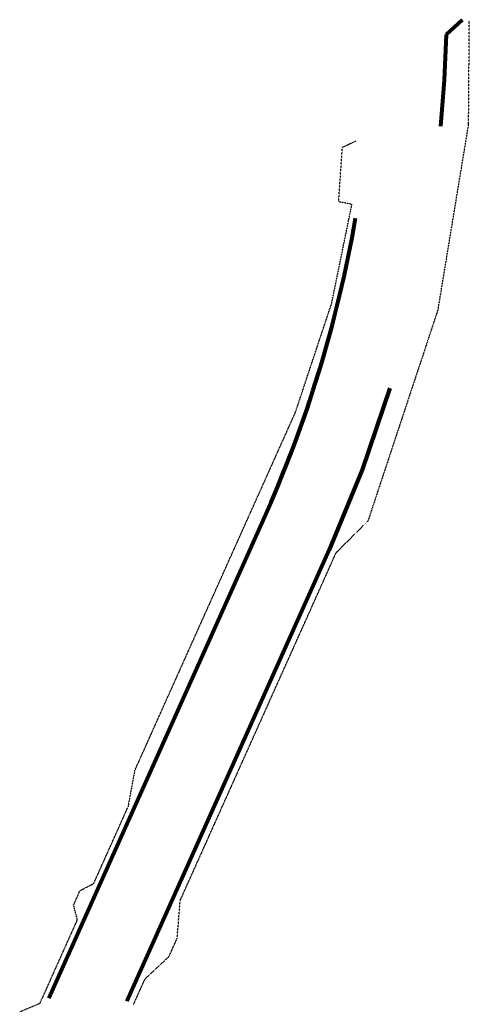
# Model space of a CAD drawing. Extents: x 387342 to 388770, y 98032 to 106632.
# Tile 13 of 14: x 388117 to 388683, y 102240 to 103479. Entities that reach past the tile are written whole.
import ezdxf

# ---------------------------------------------------------------- set-up
doc = ezdxf.new("R2010")
doc.units = 0
doc.header["$MEASUREMENT"] = 0
doc.linetypes.add('Eease', pattern=[0.4, 0.075, -0.05, 0.15, -0.05, 0.075])
doc.layers.add('P_RW_EasementTemp', color=2, linetype='Eease', lineweight=25)
doc.layers.add('P_RW_Proposed', color=1, linetype='Continuous', lineweight=80)

msp = doc.modelspace()

# ---------------------------------------------------------------- linework, layer by layer
at = {"layer": 'P_RW_EasementTemp', "ltscale": 0.2}
for p, q in [((388682.2, 103346.6), (388683.1, 103477.3)), ((388644, 103115), (388682.2, 103346.6)), ((388523.4, 103318.1), (388540.7, 103326.3)), ((388518.7, 103249.6), (388523.4, 103318.1)), ((388509.8, 103121.3), (388535.4, 103246.4)), ((388535.4, 103246.4), (388518.7, 103249.6)), ((388464.2, 102984.4), (388509.8, 103121.3)), ((388644, 103115), (388555.5, 102848)), ((388261.9, 102533.6), (388464.2, 102984.4)), ((388555.5, 102848), (388515.5, 102808.1)), ((388319.3, 102370.8), (388515.5, 102808.1)), ((388261.9, 102533.6), (388253.5, 102488)), ((388210.5, 102392.2), (388253.5, 102488)), ((388193.4, 102383.4), (388210.5, 102392.2)), ((388185.2, 102365.2), (388193.4, 102383.4)), ((388315.5, 102323.2), (388319.3, 102370.8)), ((388190, 102346.6), (388185.2, 102365.2)), ((388143, 102241.7), (388190, 102346.6)), ((388305.2, 102300.4), (388315.5, 102323.2)), ((388275.1, 102272.3), (388305.2, 102300.4)), ((388260.7, 102240.3), (388275.1, 102272.3)), ((388117.4, 102231), (388143, 102241.7))]:
    msp.add_line(p, q, dxfattribs=at)
at = {"layer": 'P_RW_Proposed'}
for p, q in [((388654.3, 103460.1), (388674.7, 103478.6)), ((388154, 102247.9), (388423.8, 102849.2)), ((388252.1, 102244.2), (388506.8, 102812))]:
    msp.add_line(p, q, dxfattribs=at)
at = {"layer": 'P_RW_Proposed', "flags": 128}
for points in [[(388647.4, 103344.8), (388651.8, 103402.4), (388654.3, 103460.1)], [(388583.2, 103015.3), (388548.1, 102912.5), (388506.8, 102812)]]:
    msp.add_lwpolyline(points, dxfattribs=at)
at = {"layer": 'P_RW_Proposed'}
msp.add_arc((386966.3, 103503.2), 1597.5, 335.8336, 350.1113, dxfattribs=at)

doc.saveas('drawing.dxf')
